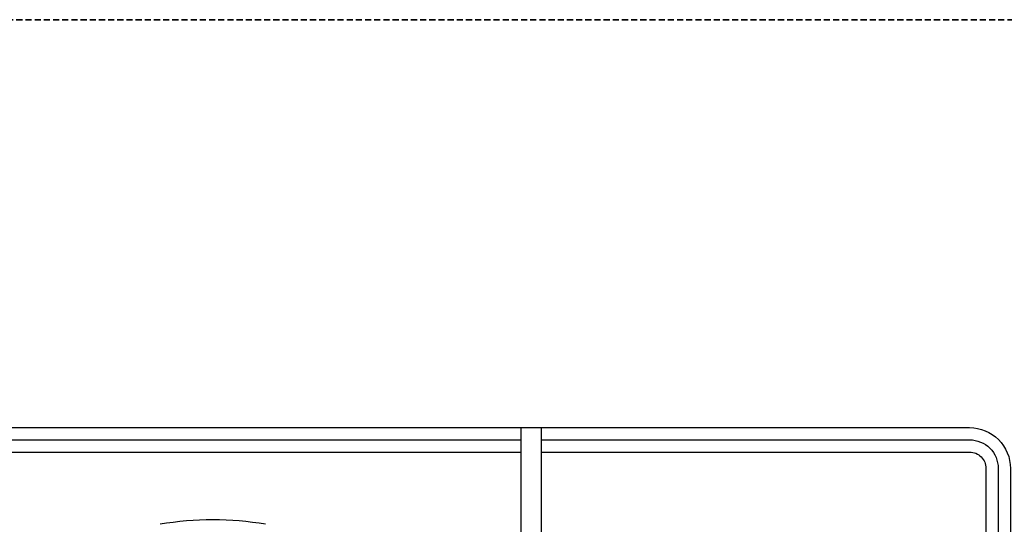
# Model space of a CAD drawing. Header units: millimetres. Extents: x 17747 to 112039, y -74980 to 446921.
# Tile 232 of 256: x 64142 to 64383, y 183205 to 183328. Entities that reach past the tile are written whole.
import ezdxf

# ---------------------------------------------------------------- set-up
doc = ezdxf.new("R2010")
doc.units = ezdxf.units.MM
doc.linetypes.add('ČÁRKOVANÁ', pattern=[0.75, 0.5, -0.25])
doc.layers.add('UT_POTRUBI - ZPÁTEČKA', color=5, linetype='Continuous', lineweight=35)

msp = doc.modelspace()

# ---------------------------------------------------------------- linework, layer by layer
at = {"color": 0, "lineweight": -2}
for points in [[(64021.35, 182978.44), (63994.66, 182978.44, -0.414214), (63984.66, 182988.44), (63984.66, 183218.44, -0.414214), (63994.66, 183228.44), (64374.66, 183228.44, -0.414214), (64384.66, 183218.44), (64384.66, 182988.44, -0.414214), (64374.66, 182978.44), (64021.14, 182978.44)], [(64269.66, 183225.44), (64374.66, 183225.44, -0.414214), (64381.66, 183218.44), (64381.66, 182988.44, -0.414214), (64374.66, 182981.44), (64269.66, 182981.44)], [(64269.66, 183222.44), (64374.66, 183222.44, -0.414214), (64378.66, 183218.44), (64378.66, 182988.44, -0.414214), (64374.66, 182984.44), (64269.66, 182984.44)], [(64202.04, 183204.74, 0.083866), (64176.16, 183204.74)]]:
    msp.add_lwpolyline(points, format="xyb", dxfattribs=at)
for points in [[(64264.66, 182978.44), (64264.66, 183228.44)], [(64269.66, 182978.44), (64269.66, 183228.44)], [(64114.66, 183225.44), (64264.66, 183225.44)], [(64114.66, 183222.44), (64264.66, 183222.44)]]:
    msp.add_lwpolyline(points, dxfattribs=at)
at = {"layer": 'UT_POTRUBI - ZPÁTEČKA', "linetype": 'ČÁRKOVANÁ', "ltscale": 3}
msp.add_line((63904.66, 183328.44), (64859.66, 183328.44), dxfattribs=at)

doc.saveas('drawing.dxf')
